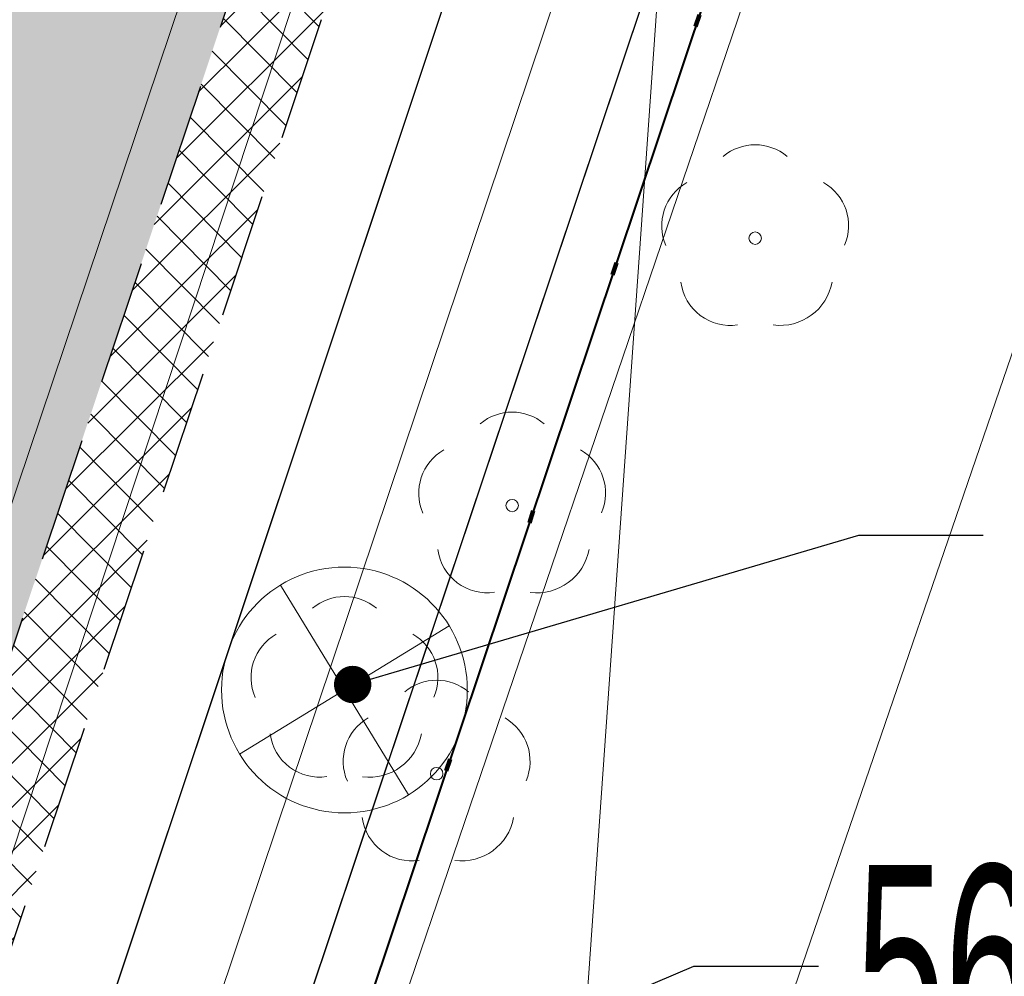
# Model space of a CAD drawing. Header units: metres. Extents: x 6599773 to 13199707, y 5688499 to 11377233.
# Tile 76 of 256: x 6599921.44 to 6599929.34, y 5688759.9 to 5688767.58. Entities that reach past the tile are written whole.
import ezdxf
from ezdxf import colors
from ezdxf.entities.mleader import LeaderData, LeaderLine
from ezdxf.math import Vec2, Vec3

# ---------------------------------------------------------------- set-up
doc = ezdxf.new("R2010")
doc.units = ezdxf.units.M
doc.header["$MEASUREMENT"] = 0
for name, pattern in [('1', [0]), ('2_OTKJ', [2, 1.5, -0.5]), ('9', [1, 0, -1]), ('BTO', [0]), ('BUF', [0]), ('BUG', [1.5, 1, -0.5]), ('GUK', [2, 1.5, -0.5]), ('UPT', [0]), ('UPW', [0])]:
    doc.linetypes.add(name, pattern=pattern)
doc.layers.get('0').update_dxf_attribs({"linetype": 'CONTINUOUS', "lineweight": 5})
for name, color, linetype, lineweight in [('_kolor chodnik', 50, '1', 0), ('_kolor zjazdy kostka', 7, '1', 0), ('_kolor ścieżka', 10, '1', 0), ('_krawedz jezdni i pobocza', 7, 'BUG', 30), ('_linie rozgran', 100, '9', 90), ('_opis drzewa', 7, 'BUF', 25), ('_row', 150, 'CONTINUOUS', 30), ('_wycinka', 10, 'BUF', 15), ('AS__Nowe_granice', 140, 'CONTINUOUS', 30), ('Kontury', 90, 'GUK', 5), ('OTK_L_0', 7, '2_OTKJ', 5), ('OTK_L_5', 7, 'CONTINUOUS', 5), ('OTZ_L_1', 7, 'CONTINUOUS', 5), ('OTZ_T_0', 7, 'CONTINUOUS', 13), ('UTTPOM_L_0', 30, 'UPT', 9), ('UWWPM_L_0', 5, 'UPW', 9)]:
    doc.layers.add(name, color=color, linetype=linetype, lineweight=lineweight)
for name, color, linetype, lineweight, true_color in [('_kolor jezdnia', 7, '1', 0, 0x00dbdb), ('_kolor pobocze', 7, '1', 0, 0xff66ff), ('_podział mój', 7, 'BTO', 40, 0xdb70ff)]:
    doc.layers.add(name, color=color, linetype=linetype, lineweight=lineweight, true_color=true_color)
doc.styles.add('opis drzewa', font='ARIALN.TTF', dxfattribs={"width": 0.7, "height": 1.6})
pattern_1 = [(45, (0, 0), (-0.1767766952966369, 0.1767766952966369), []), (135, (0, 0), (-0.1767766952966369, -0.1767766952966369), [])]

# ---------------------------------------------------------------- blocks, each defined once
blk = doc.blocks.new('ddddd')
at = {"layer": '_wycinka'}
for p, q in [((6600244.106448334, 5690836.218476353), (6600245.135551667, 5690834.535523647)), ((6600245.462476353, 5690835.891551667), (6600243.779523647, 5690834.862448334))]:
    blk.add_line(p, q, dxfattribs=at)
blk.add_circle((6600244.621, 5690835.377), 0.986329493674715, dxfattribs=at)
blk = doc.blocks.new('_Dot')
at = {"color": 0, "linetype": 'ByBlock', "lineweight": -2}
blk.add_line((-0.5, 0), (-1, 0), dxfattribs=at)
at = {"color": 0, "linetype": 'ByBlock', "const_width": 0.5}
blk.add_lwpolyline([(-0.25, 0, 1), (0.25, 0, 1)], format="xyb", close=True, dxfattribs=at)
blk = doc.blocks.new('922')
at = {"layer": 'OTZ_T_0', "color": 0}
blk.add_circle((0, 0), 0.05, dxfattribs=at)
for centre, radius, start, end in [((0, 0.35), 0.4, 50.114, 129.886), ((-0.35, 0.1), 0.4, 119.84816, 203.51949), ((0.35, 0.1), 0.4, 336.88451, 60.15184), ((-0.2, -0.3), 0.4, 187.477, 278.47884), ((0.2, -0.275), 0.425, 262.6459300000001, 349.62892)]:
    blk.add_arc(centre, radius, start, end, dxfattribs=at)

msp = doc.modelspace()

# ---------------------------------------------------------------- hatches: boundary and pattern name
at = {"layer": '_kolor chodnik'}
h = msp.add_hatch(dxfattribs=at)
h.set_pattern_fill('ANSI37', color=256, scale=2)
h.set_pattern_definition(pattern_1)
h.paths.add_polyline_path([(6599849.938171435, 5688542.085872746), (6599852.232147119, 5688548.938742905), (6599853.573135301, 5688548.489851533), (6599853.827082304, 5688549.248475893), (6599851.793849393, 5688549.929093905), (6599849.895278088, 5688548.982823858), (6599847.823506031, 5688542.793750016)])
edge = h.paths.add_edge_path()
edge.add_line((6600018.106075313, 5689087.454911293), (6600022.42781917, 5689091.229234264))
edge.add_line((6600022.42781917, 5689091.229234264), (6600020.233254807, 5689093.742094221))
edge.add_line((6600020.233254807, 5689093.742094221), (6600017.159471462, 5689091.057656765))
edge.add_arc((6600023.275194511, 5689085.3851404), 8.341433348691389, 137.1531559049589, 148.8016577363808)
edge.add_line((6600016.140105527, 5689089.706021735), (6600018.106075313, 5689087.454911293))
h.paths.add_polyline_path([(6600038.501784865, 5689187.592294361), (6600037.906968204, 5689187.700586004), (6600037.63829624, 5689186.224843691), (6600038.240083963, 5689186.115282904)])
h.paths.add_polyline_path([(6600069.098302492, 5689360.276020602), (6600068.321239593, 5689360.413462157), (6600068.064048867, 5689358.936495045), (6600068.836639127, 5689358.799546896)])
h.paths.add_polyline_path([(6600082.393785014, 5689362.950258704), (6600082.941124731, 5689366.103121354), (6600081.481377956, 5689366.361351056), (6600080.923159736, 5689363.210828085)])
h.paths.add_polyline_path([(6600074.022236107, 5689388.065861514), (6600072.983907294, 5689388.249860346), (6600072.723374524, 5689386.77253894), (6600073.760538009, 5689386.588865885)])
h.paths.add_polyline_path([(6600105.613104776, 5689486.405659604), (6600106.749499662, 5689489.711933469), (6600105.298891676, 5689490.233346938), (6600104.143487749, 5689486.917306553)], flags=17)
h.paths.add_polyline_path([(6600132.519778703, 5689678.737346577), (6600131.761827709, 5689678.896110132), (6600131.444670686, 5689677.429261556), (6600132.212256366, 5689677.269208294)])
h.paths.add_polyline_path([(6600156.649397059, 5689798.7449027), (6600156.48800471, 5689797.958860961), (6600157.450195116, 5689797.757316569), (6600157.615023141, 5689798.542205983)])
h.paths.add_polyline_path([(6600189.055358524, 5689948.643107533), (6600187.902868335, 5689948.884512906), (6600187.600024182, 5689947.417400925), (6600188.748131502, 5689947.176379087)])
edge = h.paths.add_edge_path()
edge.add_line((6600204.459383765, 5690032.969035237), (6600204.153258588, 5690031.227801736))
edge.add_arc((6600202.328347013, 5690027.299936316), 4.331100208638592, 41.85300125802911, 65.08011549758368, ccw=False)
edge.add_arc((6600032.90393149, 5690051.979071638), 174.020003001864, 352.8070218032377, 353.495463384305)
edge.add_arc((6600202.372679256, 5690027.343587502), 5.999999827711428, 55.12102442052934, 69.64815978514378)
edge = h.paths.add_edge_path()
edge.add_line((6600205.046027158, 5690040.265402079), (6600204.972740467, 5690038.483452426))
edge.add_arc((6600203.986269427, 5690044.401803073), 5.999999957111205, 279.4630688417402, 294.9140560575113)
edge.add_line((6600206.513819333, 5690038.960158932), (6600206.607027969, 5690041.030672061))
edge.add_arc((6600203.986269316, 5690044.401803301), 4.270000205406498, 284.3702444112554, 307.86193139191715, ccw=False)
edge = h.paths.add_edge_path()
edge.add_arc((6600203.547470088, 5690044.558759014), 6.446878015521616, 324.4350091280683, 356.2013368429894, ccw=False)
edge.add_arc((6600203.986269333, 5690044.401803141), 6.00000007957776, 323.2169970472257, 357.4193489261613)
h.paths.add_polyline_path([(6600208.910055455, 5690121.713696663), (6600208.146285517, 5690121.748120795), (6600207.125602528, 5690121.794124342), (6600209.971605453, 5690121.665851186)])
edge = h.paths.add_edge_path()
edge.add_line((6600238.769818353, 5690481.648294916), (6600240.338176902, 5690490.873746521))
edge.add_line((6600240.338176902, 5690490.873746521), (6600241.251295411, 5690510.829461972))
edge.add_line((6600241.251295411, 5690510.829461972), (6600239.524022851, 5690510.928942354))
edge.add_line((6600239.524022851, 5690510.928942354), (6600238.633343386, 5690491.167757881))
edge.add_line((6600238.633343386, 5690491.167757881), (6600234.579716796, 5690467.661262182))
edge.add_line((6600234.579716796, 5690467.661262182), (6600234.449796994, 5690464.966873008))
edge.add_arc((6600242.443669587, 5690464.607462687), 8.00194818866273, 177.4256738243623, 268.2543056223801)
edge.add_line((6600242.199903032, 5690456.609228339), (6600242.216657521, 5690457.359274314))
edge.add_line((6600242.216657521, 5690457.359274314), (6600242.305257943, 5690458.836738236))
edge.add_arc((6600242.444504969, 5690464.607952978), 5.772894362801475, 177.0298084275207, 268.6178439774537, ccw=False)
edge.add_line((6600236.679365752, 5690464.907083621), (6600236.951876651, 5690470.95443634))
edge.add_line((6600236.951876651, 5690470.95443634), (6600238.150786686, 5690478.210832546))
edge.add_line((6600238.150786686, 5690478.210832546), (6600238.769818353, 5690481.648294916))
h.paths.add_polyline_path([(6600238.769818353, 5690481.648294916), (6600238.150786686, 5690478.210832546), (6600239.670056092, 5690477.930590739), (6600240.266710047, 5690481.376366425)], flags=17)
edge = h.paths.add_edge_path()
edge.add_line((6600223.366500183, 5690460.339976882), (6600223.276803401, 5690457.948865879))
edge.add_arc((6600221.105749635, 5690465.64864014), 7.999999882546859, 285.7465040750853, 299.8464885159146)
edge.add_line((6600225.08717264, 5690458.709744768), (6600225.240084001, 5690461.623695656))
edge.add_arc((6600221.105749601, 5690465.648640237), 5.769999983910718, 293.06724420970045, 315.7681070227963, ccw=False)
edge = h.paths.add_edge_path()
edge.add_arc((6600220.025145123, 5690444.676291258), 5.77000016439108, 37.996647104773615, 59.94382588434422, ccw=False)
edge.add_line((6600224.572175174, 5690448.22839199), (6600224.817793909, 5690451.081798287))
edge.add_arc((6600220.025145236, 5690444.676291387), 7.999999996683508, 53.19588653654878, 68.15166733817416)
edge.add_line((6600223.00235276, 5690452.101669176), (6600222.91504296, 5690449.670427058))
edge = h.paths.add_edge_path()
edge.add_arc((6600221.105749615, 5690465.648640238), 7.999999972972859, 328.0222308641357, 357.0132597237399)
edge.add_line((6600229.094882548, 5690465.23180147), (6600229.218816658, 5690467.593604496))
edge.add_line((6600229.218816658, 5690467.593604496), (6600228.218919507, 5690467.645774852))
edge.add_line((6600228.218919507, 5690467.645774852), (6600227.891778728, 5690461.411918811))
h.paths.add_polyline_path([(6600200.980142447, 5690012.236744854), (6600202.31727834, 5690011.956662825), (6600202.522293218, 5690012.935421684), (6600201.182321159, 5690013.216097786)])
h.paths.add_polyline_path([(6600196.457878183, 5689983.98337835), (6600195.202332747, 5689984.246370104), (6600194.899091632, 5689982.777335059), (6600196.150355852, 5689982.515240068)])
edge = h.paths.add_edge_path()
edge.add_line((6600112.305909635, 5689517.99101877), (6600112.691041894, 5689519.807934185))
edge.add_line((6600112.691041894, 5689519.807934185), (6600113.245521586, 5689522.423769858))
edge.add_line((6600113.245521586, 5689522.423769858), (6600111.553124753, 5689522.782507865))
edge.add_line((6600111.553124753, 5689522.782507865), (6600107.405864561, 5689503.217226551))
edge.add_line((6600107.405864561, 5689503.217226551), (6600099.494506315, 5689480.361667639))
edge.add_line((6600099.494506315, 5689480.361667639), (6600099.182814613, 5689478.891218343))
edge.add_arc((6600107.008997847, 5689477.232359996), 8.000059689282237, 168.0325629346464, 257.7529108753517)
edge.add_line((6600105.311960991, 5689469.414366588), (6600105.784990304, 5689471.593619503))
edge.add_arc((6600107.008927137, 5689477.232314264), 5.769999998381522, 168.0321375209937, 257.7533362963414, ccw=False)
edge.add_line((6600101.364343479, 5689478.42879883), (6600101.647245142, 5689479.76342708))
edge.add_line((6600101.647245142, 5689479.76342708), (6600104.143487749, 5689486.917306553))
edge.add_line((6600104.143487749, 5689486.917306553), (6600105.298891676, 5689490.233346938))
edge.add_line((6600105.298891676, 5689490.233346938), (6600108.240043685, 5689498.809726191))
edge.add_line((6600108.240043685, 5689498.809726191), (6600112.305909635, 5689517.99101877))
h.paths.add_polyline_path([(6600136.009573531, 5689645.499114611), (6600138.333647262, 5689645.012304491), (6600138.661671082, 5689646.578318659), (6600134.869459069, 5689647.372651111)])
at = {"layer": '_kolor jezdnia'}
h = msp.add_hatch(dxfattribs=at)
h.set_pattern_fill('ANSI37', color=256, scale=2.2)
h.set_pattern_definition([(311.9999999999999, (0, 0), (0.2043648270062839, 0.1840109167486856), []), (41.99999999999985, (0, 0), (-0.1840109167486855, 0.2043648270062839), [])])
edge = h.paths.add_edge_path()
edge.add_line((6599833.066047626, 5688539.933393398), (6599850.649511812, 5688527.983462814))
edge.add_arc((6599857.337592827, 5688536.653968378), 10.95025544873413, 169.5012687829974, 232.3548431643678, ccw=False)
edge.add_arc((6599858.085851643, 5688536.618142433), 11.69295282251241, 162.2507788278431, 169.9967502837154, ccw=False)
edge.add_line((6599846.949484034, 5688540.182754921), (6599847.823506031, 5688542.793750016))
edge.add_line((6599847.823506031, 5688542.793750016), (6599849.895278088, 5688548.982823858))
edge.add_line((6599849.895278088, 5688548.982823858), (6599852.434748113, 5688556.56906746))
edge.add_line((6599852.434748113, 5688556.56906746), (6599928.48625871, 5688783.760284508))
edge.add_line((6599928.48625871, 5688783.760284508), (6599931.025728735, 5688791.34652811))
edge.add_line((6599931.025728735, 5688791.34652811), (6599996.657773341, 5688987.411326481))
edge.add_line((6599996.657773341, 5688987.411326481), (6599999.197243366, 5688994.997570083))
edge.add_line((6599999.197243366, 5688994.997570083), (6600021.930100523, 5689062.908193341))
edge.add_line((6600021.930100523, 5689062.908193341), (6600017.620224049, 5689067.371531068))
edge.add_line((6600017.620224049, 5689067.371531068), (6600016.714558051, 5689064.654078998))
edge.add_line((6600016.714558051, 5689064.654078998), (6600012.423620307, 5689051.835617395))
edge.add_line((6600012.423620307, 5689051.835617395), (6600009.884150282, 5689044.249373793))
edge.add_line((6600009.884150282, 5689044.249373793), (6599977.53516164, 5688947.612159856))
edge.add_line((6599977.53516164, 5688947.612159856), (6599974.995691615, 5688940.025916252))
edge.add_line((6599974.995691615, 5688940.025916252), (6599942.096912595, 5688841.746295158))
edge.add_line((6599942.096912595, 5688841.746295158), (6599939.557442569, 5688834.160051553))
edge.add_line((6599939.557442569, 5688834.160051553), (6599882.679288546, 5688664.246042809))
edge.add_line((6599882.679288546, 5688664.246042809), (6599880.139818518, 5688656.659799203))
edge.add_line((6599880.139818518, 5688656.659799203), (6599852.464543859, 5688573.984527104))
edge.add_line((6599852.464543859, 5688573.984527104), (6599842.470137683, 5688544.127903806))
edge.add_arc((6599835.706422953, 5688546.652910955), 7.219660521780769, 248.54809133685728, 339.52856074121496, ccw=False)
h.paths.add_polyline_path([(6600044.653202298, 5689172.271628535), (6600046.276244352, 5689181.431901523), (6600047.759199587, 5689189.801539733), (6600051.0603021, 5689208.432603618), (6600052.368792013, 5689215.817578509), (6600054.808584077, 5689229.587499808), (6600056.11707399, 5689236.972474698), (6600057.346666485, 5689243.912161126), (6600058.655146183, 5689251.297078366), (6600058.831439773, 5689252.292060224), (6600060.098987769, 5689259.445963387), (6600060.139929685, 5689259.677035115), (6600061.407468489, 5689266.830886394), (6600072.329030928, 5689328.470998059), (6600073.637511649, 5689335.855921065), (6600077.337304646, 5689356.73715072), (6600078.820259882, 5689365.106788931), (6600081.142794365, 5689378.214921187), (6600082.53851694, 5689386.092227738), (6600095.187867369, 5689457.483787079), (6600091.082877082, 5689465.8405575), (6600089.043088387, 5689454.328211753), (6600087.870641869, 5689447.711051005), (6600087.560133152, 5689445.958573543), (6600086.562151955, 5689440.326076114), (6600082.433200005, 5689417.022719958), (6600080.95024477, 5689408.65308175), (6600077.202698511, 5689387.502337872), (6600075.719743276, 5689379.132699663), (6600073.469199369, 5689366.430874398), (6600071.986244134, 5689358.061236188), (6600069.986864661, 5689346.776955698), (6600068.591142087, 5689338.899649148), (6600065.559290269, 5689321.78820693), (6600064.163567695, 5689313.91090038), (6600059.719426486, 5689288.828650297), (6600058.323703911, 5689280.951343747), (6600057.563846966, 5689276.662793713), (6600056.168124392, 5689268.785487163), (6600054.804920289, 5689261.091711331), (6600053.409197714, 5689253.214404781), (6600053.264817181, 5689252.399536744), (6600051.869094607, 5689244.522230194), (6600051.183555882, 5689240.653124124), (6600049.787833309, 5689232.775817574), (6600046.593849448, 5689214.749319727), (6600045.198126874, 5689206.872013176), (6600044.41754409, 5689202.466488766), (6600042.934588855, 5689194.096850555), (6600036.429952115, 5689157.38538759), (6600034.94699688, 5689149.01574938), (6600030.579776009, 5689124.367629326), (6600027.529365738, 5689107.151445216), (6600024.895072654, 5689094.014582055), (6600030.583685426, 5689094.264316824), (6600032.945013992, 5689106.191885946), (6600043.170247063, 5689163.901990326)])
edge = h.paths.add_edge_path()
edge.add_line((6600111.106812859, 5689535.144351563), (6600111.256844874, 5689535.85214863))
edge.add_line((6600111.256844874, 5689535.85214863), (6600112.915748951, 5689543.678261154))
edge.add_line((6600112.915748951, 5689543.678261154), (6600117.304772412, 5689564.384094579))
edge.add_line((6600117.304772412, 5689564.384094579), (6600119.067357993, 5689572.699339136))
edge.add_line((6600119.067357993, 5689572.699339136), (6600120.087667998, 5689577.512794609))
edge.add_line((6600120.087667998, 5689577.512794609), (6600121.64289057, 5689584.849775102))
edge.add_line((6600121.64289057, 5689584.849775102), (6600128.436769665, 5689616.900852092))
edge.add_line((6600128.436769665, 5689616.900852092), (6600129.991992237, 5689624.237832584))
edge.add_line((6600129.991992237, 5689624.237832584), (6600132.660554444, 5689636.827148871))
edge.add_line((6600132.660554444, 5689636.827148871), (6600133.208838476, 5689639.444704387))
edge.add_line((6600133.208838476, 5689639.444704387), (6600134.848957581, 5689647.274775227))
edge.add_line((6600134.848957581, 5689647.274775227), (6600138.97649476, 5689666.979995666))
edge.add_line((6600138.97649476, 5689666.979995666), (6600140.51410642, 5689674.320687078))
edge.add_line((6600140.51410642, 5689674.320687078), (6600145.209128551, 5689696.735129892))
edge.add_line((6600145.209128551, 5689696.735129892), (6600146.746740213, 5689704.075821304))
edge.add_line((6600146.746740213, 5689704.075821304), (6600151.462308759, 5689726.588354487))
edge.add_line((6600151.462308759, 5689726.588354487), (6600152.999920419, 5689733.929045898))
edge.add_line((6600152.999920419, 5689733.929045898), (6600155.244070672, 5689744.642813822))
edge.add_line((6600155.244070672, 5689744.642813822), (6600156.781682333, 5689751.983505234))
edge.add_line((6600156.781682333, 5689751.983505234), (6600161.635515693, 5689775.156126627))
edge.add_line((6600161.635515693, 5689775.156126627), (6600163.378142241, 5689783.475576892))
edge.add_line((6600163.378142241, 5689783.475576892), (6600163.850769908, 5689785.731942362))
edge.add_line((6600163.850769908, 5689785.731942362), (6600167.028500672, 5689800.90270461))
edge.add_line((6600167.028500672, 5689800.90270461), (6600179.490888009, 5689860.399222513))
edge.add_line((6600179.490888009, 5689860.399222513), (6600181.233514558, 5689868.718672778))
edge.add_line((6600181.233514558, 5689868.718672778), (6600181.84713393, 5689871.648144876))
edge.add_line((6600181.84713393, 5689871.648144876), (6600183.38474559, 5689878.988836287))
edge.add_line((6600183.38474559, 5689878.988836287), (6600184.935818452, 5689886.393792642))
edge.add_line((6600184.935818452, 5689886.393792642), (6600186.575937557, 5689894.223863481))
edge.add_line((6600186.575937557, 5689894.223863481), (6600194.051338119, 5689929.912074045))
edge.add_line((6600194.051338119, 5689929.912074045), (6600195.691457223, 5689937.742144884))
edge.add_line((6600195.691457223, 5689937.742144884), (6600202.915799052, 5689972.231779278))
edge.add_line((6600202.915799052, 5689972.231779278), (6600204.555918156, 5689980.061850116))
edge.add_line((6600204.555918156, 5689980.061850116), (6600206.062781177, 5689987.255744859))
edge.add_line((6600206.062781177, 5689987.255744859), (6600207.702900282, 5689995.085815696))
edge.add_line((6600207.702900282, 5689995.085815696), (6600210.232559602, 5690007.162628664))
edge.add_line((6600210.232559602, 5690007.162628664), (6600211.694938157, 5690014.144150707))
edge.add_arc((6600028.177652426, 5690052.584442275), 187.5000004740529, 348.1696294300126, 357.4195276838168)
edge.add_line((6600215.487522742, 5690044.142720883), (6600208.310270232, 5690026.480446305))
edge.add_arc((6600032.903933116, 5690051.97907145), 177.2500013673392, 348.1696294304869, 351.7289130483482, ccw=False)
edge.add_line((6600206.38894146, 5690015.640182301), (6600205.966941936, 5690013.625519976))
edge.add_line((6600205.966941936, 5690013.625519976), (6600204.326822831, 5690005.795449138))
edge.add_line((6600204.326822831, 5690005.795449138), (6600197.076961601, 5689971.183982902))
edge.add_line((6600197.076961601, 5689971.183982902), (6600195.334335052, 5689962.864532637))
edge.add_line((6600195.334335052, 5689962.864532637), (6600193.44722506, 5689953.855305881))
edge.add_line((6600193.44722506, 5689953.855305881), (6600191.909227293, 5689946.512771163))
edge.add_line((6600191.909227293, 5689946.512771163), (6600185.49684423, 5689915.899498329))
edge.add_line((6600185.49684423, 5689915.899498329), (6600183.856521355, 5689908.068454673))
edge.add_line((6600183.856521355, 5689908.068454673), (6600182.066605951, 5689899.523243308))
edge.add_line((6600182.066605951, 5689899.523243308), (6600180.32407057, 5689891.204228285))
edge.add_line((6600180.32407057, 5689891.204228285), (6600174.320344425, 5689862.541919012))
edge.add_line((6600174.320344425, 5689862.541919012), (6600172.577809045, 5689854.222903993))
edge.add_line((6600172.577809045, 5689854.222903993), (6600163.663810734, 5689811.666703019))
edge.add_line((6600163.663810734, 5689811.666703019), (6600162.023782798, 5689803.837067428))
edge.add_line((6600162.023782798, 5689803.837067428), (6600160.924220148, 5689798.587659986))
edge.add_line((6600160.924220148, 5689798.587659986), (6600159.279208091, 5689790.734229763))
edge.add_line((6600159.279208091, 5689790.734229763), (6600157.107250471, 5689780.365115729))
edge.add_line((6600157.107250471, 5689780.365115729), (6600155.462238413, 5689772.511685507))
edge.add_line((6600155.462238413, 5689772.511685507), (6600153.380318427, 5689762.572418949))
edge.add_line((6600153.380318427, 5689762.572418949), (6600151.735124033, 5689754.718118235))
edge.add_line((6600151.735124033, 5689754.718118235), (6600148.586504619, 5689739.686336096))
edge.add_line((6600148.586504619, 5689739.686336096), (6600146.885007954, 5689731.563243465))
edge.add_line((6600146.885007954, 5689731.563243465), (6600141.75088822, 5689707.052510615))
edge.add_line((6600141.75088822, 5689707.052510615), (6600140.110896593, 5689699.223048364))
edge.add_line((6600140.110896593, 5689699.223048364), (6600133.483561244, 5689667.583574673))
edge.add_line((6600133.483561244, 5689667.583574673), (6600131.860394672, 5689659.834436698))
edge.add_line((6600131.860394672, 5689659.834436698), (6600131.740984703, 5689659.26436315))
edge.add_line((6600131.740984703, 5689659.26436315), (6600130.117814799, 5689651.515209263))
edge.add_line((6600130.117814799, 5689651.515209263), (6600127.278733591, 5689637.961189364))
edge.add_line((6600127.278733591, 5689637.961189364), (6600126.924568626, 5689636.290366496))
edge.add_line((6600126.924568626, 5689636.290366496), (6600125.166244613, 5689627.995226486))
edge.add_line((6600125.166244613, 5689627.995226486), (6600118.009503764, 5689594.232298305))
edge.add_line((6600118.009503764, 5689594.232298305), (6600116.251179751, 5689585.937158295))
edge.add_line((6600116.251179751, 5689585.937158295), (6600113.665314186, 5689573.737975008))
edge.add_line((6600113.665314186, 5689573.737975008), (6600111.898534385, 5689565.402943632))
edge.add_line((6600111.898534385, 5689565.402943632), (6600104.889982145, 5689532.33911599))
edge.add_line((6600104.889982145, 5689532.33911599), (6600103.226635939, 5689524.492047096))
edge.add_line((6600103.226635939, 5689524.492047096), (6600096.623876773, 5689493.342605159))
edge.add_line((6600096.623876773, 5689493.342605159), (6600094.968986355, 5689485.53542763))
edge.add_line((6600094.968986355, 5689485.53542763), (6600094.300101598, 5689482.379870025))
edge.add_line((6600094.300101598, 5689482.379870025), (6600099.182814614, 5689478.891218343))
edge.add_line((6600099.182814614, 5689478.891218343), (6600099.494506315, 5689480.361667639))
edge.add_line((6600099.494506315, 5689480.361667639), (6600111.106812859, 5689535.144351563))
edge = h.paths.add_edge_path()
edge.add_arc((6600239.213891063, 5690851.4003676), 10.0000000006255, -2.8342403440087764, 76.13703556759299, ccw=False)
edge.add_line((6600249.201658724, 5690850.905901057), (6600249.082723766, 5690848.503524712))
edge.add_line((6600249.082723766, 5690848.503524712), (6600247.016487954, 5690806.767468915))
edge.add_line((6600247.016487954, 5690806.767468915), (6600246.092398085, 5690789.152178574))
edge.add_line((6600246.092398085, 5690789.152178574), (6600233.768116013, 5690572.015170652))
edge.add_line((6600233.768116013, 5690572.015170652), (6600228.959056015, 5690465.29620206))
edge.add_line((6600228.959056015, 5690465.29620206), (6600234.588724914, 5690465.017134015))
edge.add_line((6600234.588724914, 5690465.017134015), (6600239.26254019, 5690571.767576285))
edge.add_line((6600239.26254019, 5690571.767576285), (6600252.505038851, 5690806.400146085))
edge.add_line((6600252.505038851, 5690806.400146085), (6600254.569211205, 5690848.094521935))
edge.add_arc((6600262.559425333, 5690847.6989487), 7.999999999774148, 76.13703557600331, 177.1657596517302, ccw=False)
edge.add_line((6600264.476229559, 5690855.465921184), (6600241.609896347, 5690861.109083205))
edge = h.paths.add_edge_path()
edge.add_line((6600250.031475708, 5690451.625307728), (6600250.231741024, 5690455.772579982))
edge.add_line((6600250.231741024, 5690455.772579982), (6600246.257763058, 5690456.417303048))
edge.add_line((6600246.257763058, 5690456.417303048), (6600242.171761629, 5690456.61060902))
edge.add_arc((6600242.563100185, 5690464.586983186), 7.985968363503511, 176.9123644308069, 267.1911945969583, ccw=False)
edge.add_line((6600234.588724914, 5690465.017134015), (6600228.959056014, 5690465.29620206))
edge.add_arc((6600220.965133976, 5690465.657286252), 8.002072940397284, 267.8289300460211, 357.413716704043, ccw=False)
edge.add_line((6600220.661989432, 5690457.660957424), (6600212.406915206, 5690458.119572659))
edge.add_line((6600212.406915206, 5690458.119572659), (6600208.431872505, 5690457.817501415))
edge.add_line((6600208.431872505, 5690457.817501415), (6600208.233912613, 5690454.548331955))
edge.add_line((6600208.233912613, 5690454.548331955), (6600212.129565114, 5690453.127270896))
edge.add_line((6600212.129565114, 5690453.127270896), (6600218.640548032, 5690452.76554962))
edge.add_line((6600218.640548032, 5690452.76554962), (6600216.486747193, 5690452.885205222))
edge.add_line((6600216.486747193, 5690452.885205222), (6600220.46890539, 5690452.663974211))
edge.add_arc((6600220.025145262, 5690444.676291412), 7.999999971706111, -0.3386579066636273, 86.8201700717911, ccw=False)
edge.add_line((6600228.025005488, 5690444.629006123), (6600227.803602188, 5690439.649256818))
edge.add_line((6600227.803602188, 5690439.649256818), (6600226.885525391, 5690435.936828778))
edge.add_line((6600226.885525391, 5690435.936828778), (6600225.534849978, 5690405.967249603))
edge.add_line((6600225.534849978, 5690405.967249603), (6600226.115199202, 5690402.187514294))
edge.add_line((6600226.115199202, 5690402.187514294), (6600213.445139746, 5690121.008786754))
edge.add_line((6600213.445139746, 5690121.008786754), (6600213.352800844, 5690118.960058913))
edge.add_line((6600213.352800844, 5690118.960058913), (6600209.980184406, 5690044.131649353))
edge.add_arc((6600203.986269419, 5690044.401803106), 5.999999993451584, 257.4162346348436, 357.41934921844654, ccw=False)
edge.add_line((6600202.679069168, 5690038.545931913), (6600201.589735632, 5690033.666039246))
edge.add_line((6600201.589735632, 5690033.666039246), (6600203.67987942, 5690033.199458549))
edge.add_arc((6600202.372679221, 5690027.343587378), 5.999999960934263, -8.27108729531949, 77.41623506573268, ccw=False)
edge.add_line((6600208.310270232, 5690026.480446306), (6600215.487522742, 5690044.142720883))
edge.add_line((6600215.487522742, 5690044.142720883), (6600216.199687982, 5690059.944661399))
edge.add_line((6600216.199687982, 5690059.944661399), (6600216.537356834, 5690067.437056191))
edge.add_line((6600216.537356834, 5690067.437056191), (6600223.893528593, 5690230.66011469))
edge.add_line((6600223.893528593, 5690230.66011469), (6600224.231197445, 5690238.152509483))
edge.add_line((6600224.231197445, 5690238.152509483), (6600233.507835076, 5690443.987992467))
edge.add_arc((6600241.499722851, 5690443.627812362), 7.999999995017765, 87.29208981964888, 177.4195277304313, ccw=False)
edge.add_line((6600241.877677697, 5690451.618879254), (6600246.021541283, 5690451.422886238))
edge.add_line((6600246.021541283, 5690451.422886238), (6600246.427694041, 5690451.443388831))
edge.add_line((6600246.427694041, 5690451.443388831), (6600246.793970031, 5690451.461878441))
edge.add_line((6600246.793970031, 5690451.461878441), (6600250.031475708, 5690451.625307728))
edge = h.paths.add_edge_path()
edge.add_line((6600007.33756506, 5689086.20374581), (6600006.980466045, 5689080.740822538))
edge.add_line((6600006.980466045, 5689080.740822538), (6600007.229745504, 5689080.720859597))
edge.add_line((6600007.229745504, 5689080.720859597), (6600008.093335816, 5689080.601653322))
edge.add_line((6600008.093335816, 5689080.601653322), (6600008.702681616, 5689080.53831051))
edge.add_arc((6600008.140193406, 5689070.554142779), 9.999999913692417, -18.557800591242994, 86.77547804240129, ccw=False)
edge.add_line((6600017.620224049, 5689067.371531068), (6600021.930100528, 5689062.908193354))
edge.add_arc((6599734.83819726, 5689159.011261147), 302.7499967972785, 341.4922000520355, 343.8640860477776)
edge.add_arc((6600034.895369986, 5689072.315877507), 9.581213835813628, 98.63328270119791, 164.5273290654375, ccw=False)
edge.add_line((6600033.457137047, 5689081.788529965), (6600033.832640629, 5689081.798737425))
edge.add_line((6600033.832640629, 5689081.798737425), (6600034.422462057, 5689082.05700874))
edge.add_line((6600034.422462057, 5689082.05700874), (6600036.833623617, 5689082.139040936))
edge.add_line((6600036.833623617, 5689082.139040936), (6600036.730225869, 5689087.148851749))
edge.add_line((6600036.730225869, 5689087.148851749), (6600036.579860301, 5689087.134303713))
edge.add_arc((6600036.479565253, 5689093.136286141), 6.002820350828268, 169.1687651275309, 270.9573417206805, ccw=False)
edge.add_line((6600030.583685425, 5689094.264316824), (6600024.895072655, 5689094.014582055))
edge.add_arc((6600015.200558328, 5689096.162123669), 9.929528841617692, 271.0943432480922, 347.5094668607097, ccw=False)
edge.add_arc((6600014.909438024, 5689089.646776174), 3.446070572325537, 264.4236009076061, 278.0194998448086, ccw=False)
edge.add_line((6600014.574573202, 5689086.217014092), (6600014.299554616, 5689086.232508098))
edge.add_line((6600014.299554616, 5689086.232508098), (6600010.474232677, 5689086.448019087))
edge.add_line((6600010.474232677, 5689086.448019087), (6600007.33756506, 5689086.20374581))
edge = h.paths.add_edge_path()
edge.add_line((6600105.490725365, 5689463.953528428), (6600106.927559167, 5689464.047234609))
edge.add_line((6600106.927559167, 5689464.047234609), (6600107.835, 5689468.66))
edge.add_line((6600107.835, 5689468.66), (6600105.311960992, 5689469.414366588))
edge.add_arc((6600107.008997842, 5689477.232359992), 8.000059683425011, 168.0325628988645, 257.7529109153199, ccw=False)
edge.add_line((6600099.182814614, 5689478.891218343), (6600094.300101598, 5689482.379870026))
edge.add_arc((6600586.245114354, 5689378.10423892), 502.8750369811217, 168.032376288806, 169.9522165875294)
edge.add_line((6600091.082877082, 5689465.8405575), (6600095.187867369, 5689457.483787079))
edge.add_arc((6600103.06517392, 5689456.088064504), 8.000000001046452, 77.7533362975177, 169.9524553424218, ccw=False)
edge.add_line((6600104.762140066, 5689463.906012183), (6600105.490725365, 5689463.953528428))
at = {"layer": '_kolor pobocze'}
h = msp.add_hatch(dxfattribs=at)
h.set_pattern_fill('ANSI37', color=256, scale=2)
h.set_pattern_definition(pattern_1)
h.paths.add_polyline_path([(6599932.160925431, 5688783.321107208), (6599932.399290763, 5688784.03222046), (6599930.384830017, 5688784.706554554), (6599928.486258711, 5688783.760284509), (6599900.424162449, 5688699.929447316), (6599901.135372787, 5688699.691372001), (6599929.09885504, 5688783.227616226), (6599930.441347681, 5688783.896730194)])
h.paths.add_polyline_path([(6599863.82305472, 5688584.885679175), (6599865.461509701, 5688584.337302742), (6599865.699847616, 5688585.0483342), (6599863.76653706, 5688585.69550354), (6599861.867965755, 5688584.749233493), (6599852.434748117, 5688556.569067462), (6599852.907883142, 5688555.619781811), (6599862.297350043, 5688583.669249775), (6599862.358334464, 5688583.85143058), (6599862.480562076, 5688584.216565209)])
h.paths.add_polyline_path([(6599865.891775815, 5688591.038664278), (6599865.217260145, 5688592.39199476), (6599901.135372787, 5688699.691372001), (6599900.424162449, 5688699.929447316), (6599864.407435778, 5688592.335477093), (6599865.353705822, 5688590.436905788), (6599867.288949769, 5688589.789089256), (6599867.527342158, 5688590.500283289)])
at = {"layer": '_kolor zjazdy kostka'}
h = msp.add_hatch(dxfattribs=at)
h.set_pattern_fill('ANSI37', color=256, scale=2)
h.set_pattern_definition(pattern_1)
h.paths.add_polyline_path([(6600244.137440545, 5690813.934732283), (6600242.369522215, 5690814.022127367), (6600242.097568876, 5690808.528921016), (6600243.865482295, 5690808.44142671)])
h.paths.add_polyline_path([(6600247.012128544, 5690806.679412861), (6600247.44273645, 5690815.377295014), (6600247.393289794, 5690814.378518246), (6600247.113277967, 5690808.722537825)])
h.paths.add_polyline_path([(6600242.297085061, 5690788.088808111), (6600240.958726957, 5690788.155683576), (6600240.648818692, 5690782.664569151), (6600241.987258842, 5690782.599147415)])
h.paths.add_polyline_path([(6600245.558275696, 5690780.919298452), (6600246.037231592, 5690789.405686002), (6600244.985820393, 5690788.453468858), (6600244.612601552, 5690781.981345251)])
h.paths.add_polyline_path([(6600241.348405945, 5690723.711515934), (6600242.272017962, 5690722.691689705), (6600242.749709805, 5690731.155680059), (6600241.698138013, 5690730.203317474), (6600241.472690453, 5690726.27550499)])
h.paths.add_polyline_path([(6600225.772794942, 5690394.589141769), (6600224.731429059, 5690393.637598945), (6600224.461246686, 5690387.644646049), (6600225.412923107, 5690386.603142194)])
h.paths.add_polyline_path([(6600223.012390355, 5690333.280720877), (6600223.372595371, 5690341.272607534), (6600222.32835346, 5690340.318436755), (6600222.058239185, 5690334.324941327)])
h.paths.add_polyline_path([(6600215.496388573, 5690166.390602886), (6600215.856593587, 5690174.382489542), (6600214.812834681, 5690173.428760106), (6600214.542018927, 5690167.435062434)])
h.paths.add_polyline_path([(6600212.446537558, 5690121.053392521), (6600213.399499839, 5690120.010473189), (6600213.788744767, 5690128.503024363), (6600212.745135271, 5690127.54943145)])
h.paths.add_polyline_path([(6600209.977420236, 5690121.665589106), (6600210.225142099, 5690127.162117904), (6600207.346107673, 5690127.291879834), (6600207.119593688, 5690121.794395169)])
h.paths.add_polyline_path([(6600207.950178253, 5690070.725854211), (6600204.880846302, 5690070.828947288), (6600204.643784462, 5690065.333808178), (6600207.702521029, 5690065.204598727)])
h.paths.add_polyline_path([(6600200.981479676, 5690012.236464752), (6600199.969248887, 5690007.339980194), (6600201.282587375, 5690007.064882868), (6600202.31726072, 5690011.956666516)])
h.paths.add_polyline_path([(6600193.613960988, 5689970.406358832), (6600192.398010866, 5689970.660657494), (6600191.286205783, 5689965.274578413), (6600192.486379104, 5689965.023185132)])
h.paths.add_polyline_path([(6600189.061271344, 5689948.671423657), (6600189.984133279, 5689953.050774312), (6600188.818902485, 5689953.32186217), (6600187.908781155, 5689948.91282903)])
h.paths.add_polyline_path([(6600180.976201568, 5689915.317449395), (6600179.952861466, 5689910.421322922), (6600181.008474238, 5689910.200199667), (6600182.033843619, 5689915.09540201)])
h.paths.add_polyline_path([(6600176.508279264, 5689893.538690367), (6600177.476023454, 5689893.335973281), (6600178.603605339, 5689898.719146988), (6600177.636002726, 5689898.922290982)])
h.paths.add_polyline_path([(6600179.28182965, 5689859.401159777), (6600180.522246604, 5689860.211927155), (6600181.057490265, 5689860.561775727), (6600183.598022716, 5689860.029600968), (6600184.726606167, 5689865.412570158), (6600182.186324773, 5689865.943033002), (6600181.604764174, 5689866.832779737), (6600181.024456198, 5689867.720610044)])
h.paths.add_polyline_path([(6600160.20081012, 5689810.862606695), (6600159.232772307, 5689811.065842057), (6600158.207991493, 5689806.171529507), (6600159.17573568, 5689805.968812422)])
h.paths.add_polyline_path([(6600156.493917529, 5689797.987177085), (6600155.463416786, 5689793.068691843), (6600156.431160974, 5689792.865974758), (6600157.461419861, 5689797.784520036)])
edge = h.paths.add_edge_path()
edge.add_arc((6600173.111981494, 5689800.679690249), 5.999999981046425, 204.6731153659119, 239.5411154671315, ccw=False)
edge.add_arc((6600173.162096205, 5689800.685330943), 6.047914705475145, 168.3203586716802, 204.5234866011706, ccw=False)
edge.add_line((6600167.239404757, 5689801.909666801), (6600163.65166784, 5689784.781499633))
edge.add_arc((6600169.524220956, 5689783.551410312), 5.999999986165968, 139.2146049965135, 168.1696294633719, ccw=False)
edge.add_arc((6600169.524220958, 5689783.551410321), 5.999999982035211, 96.80962310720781, 139.2146050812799, ccw=False)
edge.add_line((6600168.81279652, 5689789.509083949), (6600170.070461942, 5689795.507731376))
h.paths.add_polyline_path([(6600163.526364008, 5689776.866746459), (6600166.051243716, 5689776.337874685), (6600167.179826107, 5689781.720838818), (6600164.653945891, 5689782.24992016), (6600163.941148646, 5689783.340449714), (6600163.493329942, 5689784.025580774), (6600161.750703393, 5689775.706130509), (6600162.438017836, 5689776.155376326)])
h.paths.add_polyline_path([(6600152.614191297, 5689774.643430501), (6600153.639138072, 5689779.536616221), (6600152.646757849, 5689779.74492896), (6600151.646447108, 5689774.846147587)])
h.paths.add_polyline_path([(6600150.121074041, 5689767.466820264), (6600148.177624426, 5689758.167954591), (6600149.115997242, 5689757.971390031), (6600151.066362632, 5689767.268392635)])
h.paths.add_polyline_path([(6600142.970741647, 5689739.332500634), (6600141.888449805, 5689734.142420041), (6600144.036614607, 5689733.695518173), (6600145.123068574, 5689738.882330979)])
h.paths.add_polyline_path([(6600136.256357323, 5689701.052153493), (6600137.154085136, 5689700.864096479), (6600138.287960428, 5689706.274871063), (6600137.38649247, 5689706.464182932)])
h.paths.add_polyline_path([(6600130.081494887, 5689667.099389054), (6600129.212847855, 5689667.281639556), (6600128.083282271, 5689661.898895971), (6600128.953953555, 5689661.716447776)])
h.paths.add_polyline_path([(6600128.397394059, 5689659.030340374), (6600127.554144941, 5689659.207226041), (6600126.493408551, 5689653.810049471), (6600127.269860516, 5689653.647397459)])
h.paths.add_polyline_path([(6600134.990411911, 5689640.633636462), (6600137.30714639, 5689640.148363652), (6600138.339560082, 5689645.040620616), (6600136.015486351, 5689645.500958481), (6600135.435178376, 5689646.388788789), (6600134.8548704, 5689647.276619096), (6600133.214751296, 5689639.446548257), (6600134.102581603, 5689640.026856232)])
h.paths.add_polyline_path([(6600122.164164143, 5689634.294831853), (6600121.024067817, 5689628.914244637), (6600122.015114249, 5689628.705875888), (6600123.155614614, 5689634.086346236)])
h.paths.add_polyline_path([(6600114.542075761, 5689593.450769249), (6600113.493359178, 5689593.398339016), (6600112.364315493, 5689588.045694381), (6600113.29076438, 5689587.547532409)])
h.paths.add_polyline_path([(6600110.194543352, 5689572.941097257), (6600109.207819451, 5689573.148880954), (6600108.06771793, 5689567.768269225), (6600109.050143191, 5689567.53521504)])
h.paths.add_polyline_path([(6600119.083213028, 5689565.540446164), (6600119.089125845, 5689565.542290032), (6600121.462438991, 5689565.065690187), (6600122.598093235, 5689570.447168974), (6600120.229622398, 5689570.949214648), (6600119.651446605, 5689571.8119627), (6600119.073270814, 5689572.72765526), (6600117.310757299, 5689564.412754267)])
h.paths.add_polyline_path([(6600101.698666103, 5689532.937884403), (6600100.730666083, 5689533.141679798), (6600099.694214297, 5689528.250234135), (6600100.669121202, 5689528.045267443)])
h.paths.add_polyline_path([(6600094.06402112, 5689496.827028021), (6600093.080194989, 5689497.033910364), (6600092.036590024, 5689492.143967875), (6600093.038865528, 5689491.933250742)])
h.paths.add_polyline_path([(6600083.709836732, 5689453.749808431), (6600082.738586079, 5689448.336231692), (6600084.647281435, 5689448.027407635), (6600085.606840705, 5689453.416583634)])
h.paths.add_polyline_path([(6600084.434394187, 5689446.825895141), (6600083.731191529, 5689446.921126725), (6600082.928047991, 5689442.491821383), (6600083.649300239, 5689442.394910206)])
h.paths.add_polyline_path([(6600078.04194071, 5689410.721110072), (6600078.996952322, 5689416.137564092), (6600078.0548333, 5689416.304853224), (6600077.111232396, 5689410.886043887)])
h.paths.add_polyline_path([(6600072.911565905, 5689386.768652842), (6600071.96046622, 5689381.312635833), (6600072.800073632, 5689381.163221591), (6600073.76645083, 5689386.590709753)])
h.paths.add_polyline_path([(6600082.887400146, 5689379.432062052), (6600085.278102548, 5689379.034943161), (6600086.160383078, 5689383.956496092), (6600083.759726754, 5689384.355378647), (6600083.152078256, 5689385.224725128), (6600082.544429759, 5689386.094071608), (6600081.148707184, 5689378.216765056), (6600082.018053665, 5689378.824413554)])
h.paths.add_polyline_path([(6600080.731401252, 5689363.247695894), (6600080.041469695, 5689363.369939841), (6600079.433821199, 5689364.239286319), (6600078.8261727, 5689365.108632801), (6600077.343217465, 5689356.73899459), (6600078.212563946, 5689357.346643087), (6600079.081910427, 5689357.954291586), (6600081.429189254, 5689357.564866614), (6600082.388748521, 5689362.980514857)])
h.paths.add_polyline_path([(6600069.104215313, 5689360.304336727), (6600070.063917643, 5689365.720487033), (6600069.2708267, 5689365.861009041), (6600068.327152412, 5689360.441778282)])
h.paths.add_polyline_path([(6600066.55061698, 5689345.891799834), (6600065.546169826, 5689346.069805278), (6600064.677796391, 5689341.145792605), (6600065.678290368, 5689340.968483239)])
h.paths.add_polyline_path([(6600061.138656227, 5689321.077501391), (6600060.270282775, 5689316.15348863), (6600061.250715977, 5689315.979734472), (6600062.127590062, 5689320.902245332)])
h.paths.add_polyline_path([(6600055.325252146, 5689288.11325564), (6600054.456878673, 5689283.189242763), (6600055.410852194, 5689283.020177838), (6600056.28317863, 5689287.917022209)])
h.paths.add_polyline_path([(6600048.045675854, 5689182.819289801), (6600050.371939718, 5689182.407116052), (6600051.314445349, 5689187.67761207), (6600048.980409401, 5689188.064690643), (6600048.372760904, 5689188.934037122), (6600047.765112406, 5689189.803383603), (6600046.306982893, 5689181.603992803), (6600046.972918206, 5689182.069462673)])
h.paths.add_polyline_path([(6600040.943690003, 5689201.374141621), (6600039.339175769, 5689201.66987967), (6600038.429882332, 5689196.244216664), (6600039.984130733, 5689195.958493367)])
h.paths.add_polyline_path([(6600032.993704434, 5689156.473759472), (6600032.278185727, 5689156.600537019), (6600031.299242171, 5689151.188930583), (6600032.034145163, 5689151.058111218)])
h.paths.add_polyline_path([(6600026.309179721, 5689123.603833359), (6600025.417362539, 5689118.683970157), (6600026.271201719, 5689118.532684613), (6600027.143528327, 5689123.456001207)])
h.paths.add_polyline_path([(6600013.302986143, 5689054.462576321), (6600015.84245617, 5689062.048819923), (6600014.576741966, 5689061.417973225), (6600012.672139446, 5689055.728290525)])
h.paths.add_polyline_path([(6599974.547216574, 5688938.686171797), (6599977.086686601, 5688946.272415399), (6599975.820972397, 5688945.641568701), (6599973.916369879, 5688939.951886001)])
h.paths.add_polyline_path([(6599942.102825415, 5688841.748139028), (6599940.837111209, 5688841.117292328), (6599938.932508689, 5688835.427609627), (6599939.563355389, 5688834.161895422)])
h.paths.add_polyline_path([(6599882.685201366, 5688664.247886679), (6599881.419487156, 5688663.617039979), (6599879.514884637, 5688657.927357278), (6599880.145731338, 5688656.661643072)])
h.paths.add_polyline_path([(6599851.799762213, 5688549.930937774), (6599853.832995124, 5688549.250319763), (6599855.420163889, 5688553.991722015), (6599853.386930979, 5688554.672340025), (6599852.913795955, 5688555.621625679), (6599852.440660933, 5688556.570911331), (6599849.901190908, 5688548.984667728)])
h.paths.add_polyline_path([(6600233.581687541, 5690586.458647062), (6600234.520016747, 5690585.337735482), (6600234.976631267, 5690593.42826699), (6600233.922640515, 5690592.499827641)])
h.paths.add_polyline_path([(6600231.728371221, 5690526.750719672), (6600230.676277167, 5690525.793817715), (6600230.420013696, 5690519.782861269), (6600231.363586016, 5690518.655686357)])
h.paths.add_polyline_path([(6600237.577122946, 5690639.505119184), (6600236.516490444, 5690638.540451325), (6600236.176926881, 5690632.541599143), (6600237.1204992, 5690631.41442423)])
h.paths.add_polyline_path([(6600238.927801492, 5690681.139540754), (6600239.8637879, 5690680.021427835), (6600240.320411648, 5690688.112122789), (6600239.268317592, 5690687.155220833)])
h.paths.add_polyline_path([(6600218.122284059, 5690224.814875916), (6600217.079933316, 5690223.862433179), (6600216.809648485, 5690217.865326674), (6600217.762143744, 5690216.822918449)])
h.paths.add_polyline_path([(6600219.363739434, 5690274.535639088), (6600220.315886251, 5690273.493612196), (6600220.675810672, 5690281.480778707), (6600219.633750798, 5690280.528598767)])
h.paths.add_polyline_path([(6600168.75986753, 5689856.554734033), (6600169.729143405, 5689856.351696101), (6600170.857343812, 5689861.737822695), (6600169.889741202, 5689861.940966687)])
h.paths.add_polyline_path([(6600168.841833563, 5689852.115601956), (6600167.871405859, 5689852.319339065), (6600166.844894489, 5689847.425845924), (6600167.816759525, 5689847.221809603)])
at = {"layer": '_kolor ścieżka'}
h = msp.add_hatch(dxfattribs=at)
h.set_pattern_fill('ANSI37', color=10, scale=2)
h.set_pattern_definition(pattern_1)
edge = h.paths.add_edge_path()
edge.add_line((6599877.145262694, 5688659.244027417), (6599854.614951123, 5688591.938475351))
edge.add_line((6599854.614951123, 5688591.938475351), (6599854.214414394, 5688589.387325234))
edge.add_line((6599854.214414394, 5688589.387325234), (6599839.435327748, 5688545.233719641))
edge.add_arc((6599834.52303551, 5688547.748213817), 5.518450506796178, 246.5150871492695, 332.8930934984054, ccw=False)
edge.add_line((6599832.323891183, 5688542.68688393), (6599836.925902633, 5688539.594394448))
edge.add_arc((6599835.881373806, 5688546.528699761), 7.012533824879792, 278.5661808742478, 339.9794081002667)
edge.add_line((6599842.470137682, 5688544.127903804), (6599857.359687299, 5688588.607952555))
edge.add_line((6599857.359687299, 5688588.607952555), (6599857.303782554, 5688591.591210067))
edge.add_line((6599857.303782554, 5688591.591210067), (6599879.508971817, 5688657.925513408))
edge.add_line((6599879.508971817, 5688657.925513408), (6599879.193548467, 5688658.558370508))
edge.add_line((6599879.193548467, 5688658.558370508), (6599877.145262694, 5688659.244027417))
h.paths.add_polyline_path([(6599879.193548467, 5688658.558370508), (6599879.508971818, 5688657.925513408), (6599881.413574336, 5688663.615196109), (6599880.780717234, 5688663.299772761), (6599878.732431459, 5688663.985429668), (6599877.145262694, 5688659.244027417)])
h.paths.add_polyline_path([(6599938.926595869, 5688835.425765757), (6599938.61117252, 5688836.058622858), (6599936.562886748, 5688836.744279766), (6599878.732431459, 5688663.985429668), (6599880.780717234, 5688663.299772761), (6599881.413574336, 5688663.615196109)])
h.paths.add_polyline_path([(6599974.364844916, 5688941.291630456), (6599974.049421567, 5688941.924487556), (6599972.001135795, 5688942.610144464), (6599936.562886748, 5688836.744279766), (6599938.61117252, 5688836.058622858), (6599938.926595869, 5688835.425765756)])
h.paths.add_polyline_path([(6599974.049421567, 5688941.924487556), (6599974.364844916, 5688941.291630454), (6600009.253303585, 5689045.515087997), (6600008.937880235, 5689046.147945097), (6600006.889594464, 5689046.833602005), (6599972.001135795, 5688942.610144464)])
h.paths.add_polyline_path([(6600008.937880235, 5689046.147945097), (6600009.253303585, 5689045.515087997), (6600011.157906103, 5689051.204770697), (6600010.525049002, 5689050.889347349), (6600008.476763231, 5689051.575004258), (6600006.889594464, 5689046.833602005)])
edge = h.paths.add_edge_path()
edge.add_arc((6599858.085851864, 5688536.618142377), 11.69295304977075, 162.2507788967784, 169.9967501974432)
edge.add_line((6599846.570656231, 5688538.649255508), (6599849.824991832, 5688528.706403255))
edge.add_line((6599849.824991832, 5688528.706403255), (6599853.135519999, 5688528.731057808))
edge.add_line((6599853.135519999, 5688528.731057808), (6599849.868997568, 5688538.728963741))
edge.add_line((6599849.868997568, 5688538.728963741), (6599850.886451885, 5688541.768438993))
edge.add_line((6599850.886451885, 5688541.768438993), (6599849.938171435, 5688542.085872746))
edge.add_line((6599849.938171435, 5688542.085872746), (6599847.823506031, 5688542.793750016))
edge.add_line((6599847.823506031, 5688542.793750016), (6599846.949484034, 5688540.182754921))
edge = h.paths.add_edge_path()
edge.add_arc((6600008.743460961, 5689068.123037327), 7.659999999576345, 341.4922000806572, 372.1491631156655)
edge.add_line((6600016.231900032, 5689069.735141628), (6600014.371922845, 5689078.374983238))
edge.add_arc((6600008.140193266, 5689070.554142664), 10.00000004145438, 51.45178747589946, 78.26461791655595)
edge.add_line((6600010.174112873, 5689080.345116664), (6600010.018184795, 5689077.577393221))
edge.add_arc((6600009.814745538, 5689075.098871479), 2.486856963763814, 14.594442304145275, 85.30763078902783, ccw=False)
edge.add_line((6600012.221360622, 5689075.725498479), (6600013.747330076, 5689068.637167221))
edge.add_line((6600013.747330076, 5689068.637167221), (6600013.596857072, 5689066.921144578))
edge.add_line((6600013.596857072, 5689066.921144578), (6600008.476763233, 5689051.575004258))
edge.add_line((6600008.476763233, 5689051.575004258), (6600010.525049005, 5689050.88934735))
edge.add_line((6600010.525049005, 5689050.88934735), (6600011.157906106, 5689051.204770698))
edge.add_line((6600011.157906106, 5689051.204770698), (6600016.00728921, 5689065.691494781))

# ---------------------------------------------------------------- linework, layer by layer
at = {"layer": '_krawedz jezdni i pobocza'}
for p, q in [((6600021.930100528, 5689062.908193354), (6599864.407435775, 5688592.335477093)), ((6599929.098855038, 5688783.227616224), (6599865.217260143, 5688592.391994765))]:
    msp.add_line(p, q, dxfattribs=at)
at = {"layer": '_linie rozgran', "lineweight": 90, "ltscale": 2}
msp.add_lwpolyline([(6600030.348422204, 5689076.243038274), (6599864.024958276, 5688580.051650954), (6599850.199901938, 5688538.618809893), (6599851.513, 5688534.393), (6599854.081261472, 5688528.283242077), (6599846.604379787, 5688533.136720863), (6599838.554236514, 5688539.011790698), (6599831.01, 5688544.560000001), (6599831.36575498, 5688545.645937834), (6599834.825033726, 5688543.342750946), (6599838.712247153, 5688545.593856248), (6599853.455783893, 5688589.641253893), (6599853.466151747, 5688593.232024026), (6600012.715234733, 5689068.96212712)], dxfattribs=at)
at = {"layer": '_podział mój'}
msp.add_line((6600030.348422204, 5689076.243038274), (6599864.024958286, 5688580.051650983), dxfattribs=at)
at = {"layer": '_row'}
for p, q in [((6599931.537373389, 5688782.951650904), (6599867.687834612, 5688592.211791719)), ((6599931.537373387, 5688782.951650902), (6599918.087443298, 5688742.772225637))]:
    msp.add_line(p, q, dxfattribs=at)
at = {"layer": 'AS__Nowe_granice'}
msp.add_lwpolyline([(6600029.73, 5689082.04), (6599862.41, 5688580.59)], dxfattribs=at)
at = {"layer": 'Kontury', "color": 3, "linetype": '1'}
msp.add_lwpolyline([(6599964.506, 5688886.5668), (6599896.5208, 5688682.8184)], dxfattribs=at)
at = {"layer": 'OTK_L_0', "color": 7, "linetype": '1'}
msp.add_lwpolyline([(6599912.638, 5688737.742), (6599924.066, 5688771.694)], dxfattribs=at)
at = {"layer": 'OTK_L_5', "color": 7}
for points in [[(6599924.864, 5688771.427), (6599913.594, 5688737.356)], [(6599915.355, 5688736.855), (6599926.778, 5688770.844)]]:
    msp.add_lwpolyline(points, dxfattribs=at)
at = {"layer": 'OTZ_L_1', "color": 7, "linetype": '1'}
for points in [[(6599926.778, 5688770.844), (6599915.355, 5688736.855)], [(6599924.258, 5688735.064), (6599926.778, 5688770.844)]]:
    msp.add_lwpolyline(points, dxfattribs=at)
at = {"layer": 'UTTPOM_L_0', "color": 30}
msp.add_lwpolyline([(6599913.61, 5688727.64), (6599930.71, 5688777.89)], dxfattribs=at)
at = {"layer": 'UWWPM_L_0', "color": 5}
msp.add_lwpolyline([(6599925.86, 5688754.56), (6599955.7, 5688841.55)], dxfattribs=at)

# ---------------------------------------------------------------- block references
at = {"layer": '_wycinka'}
msp.add_blockref('ddddd', (-320.5740000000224, -2073.175999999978), dxfattribs=at)
at = {"layer": 'OTZ_T_0', "color": 7}
for p in [(6599927.344, 5688765.827), (6599925.393, 5688763.681), (6599924.047, 5688762.201), (6599924.787, 5688761.529)]:
    msp.add_blockref('922', p, dxfattribs=at)

# ---------------------------------------------------------------- leaders
at = {"layer": '_opis drzewa'}
ml = msp.add_multileader_mtext('Standard', dxfattribs=at)
ml.set_content('55', color=256, style='opis drzewa')
ml.set_leader_properties()
ml.set_arrow_properties(name='DOT')
ml.build(insert=Vec2(0, 0))
ml.multileader.update_dxf_attribs({"dogleg_length": 1, "arrow_head_size": 0.3})
ctx = ml.context
ctx.base_point, ctx.char_height, ctx.arrow_head_size, ctx.landing_gap_size, ctx.plane_origin = Vec3(6599929.175238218, 5688763.444454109), 1.6, 0.3, 0.3, Vec3(6599924.112908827, 5688762.244746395)
notes = []
notes.append((ctx, [(0, (1, 1, 0), (6599928.175238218, 5688763.444454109), (1, 0), 1, [(0, [(6599924.112908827, 5688762.244746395)], 0, [])])]))
ctx.mtext.insert, ctx.mtext.rotation, ctx.mtext.flow_direction = Vec3(6599929.475238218, 5688764.258096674), -4.660029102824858, 5
ml = msp.add_multileader_mtext('Standard', dxfattribs=at)
ml.set_content('56', color=256, style='opis drzewa')
ml.set_leader_properties()
ml.set_arrow_properties(name='DOT')
ml.build(insert=Vec2(0, 0))
ml.multileader.update_dxf_attribs({"dogleg_length": 1, "arrow_head_size": 0.3})
ctx = ml.context
ctx.base_point, ctx.char_height, ctx.arrow_head_size, ctx.landing_gap_size, ctx.plane_origin = Vec3(6599927.852264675, 5688759.983388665), 1.6, 0.3, 0.3, Vec3(6599923.665478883, 5688758.637662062)
notes.append((ctx, [(0, (1, 1, 0), (6599926.852264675, 5688759.983388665), (1, 0), 1, [(0, [(6599923.665478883, 5688758.637662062)], 0, [])])]))
ctx.mtext.insert, ctx.mtext.rotation, ctx.mtext.flow_direction = Vec3(6599928.152264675, 5688760.79703123), -4.660029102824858, 5
for ctx, leaders in notes:
    for number, flags, end, landing, length, lines in leaders:
        leader = LeaderData()
        leader.index, (leader.has_last_leader_line, leader.has_dogleg_vector, leader.attachment_direction) = number, flags
        leader.last_leader_point, leader.dogleg_vector, leader.dogleg_length = Vec3(end), Vec3(landing), length
        for number, points, colour, breaks in lines:
            line = LeaderLine()
            line.index, line.vertices, line.color, line.breaks = number, Vec3.list(points), colors.encode_raw_color(colour), breaks
            leader.lines.append(line)
        ctx.leaders.append(leader)

doc.saveas('drawing.dxf')
